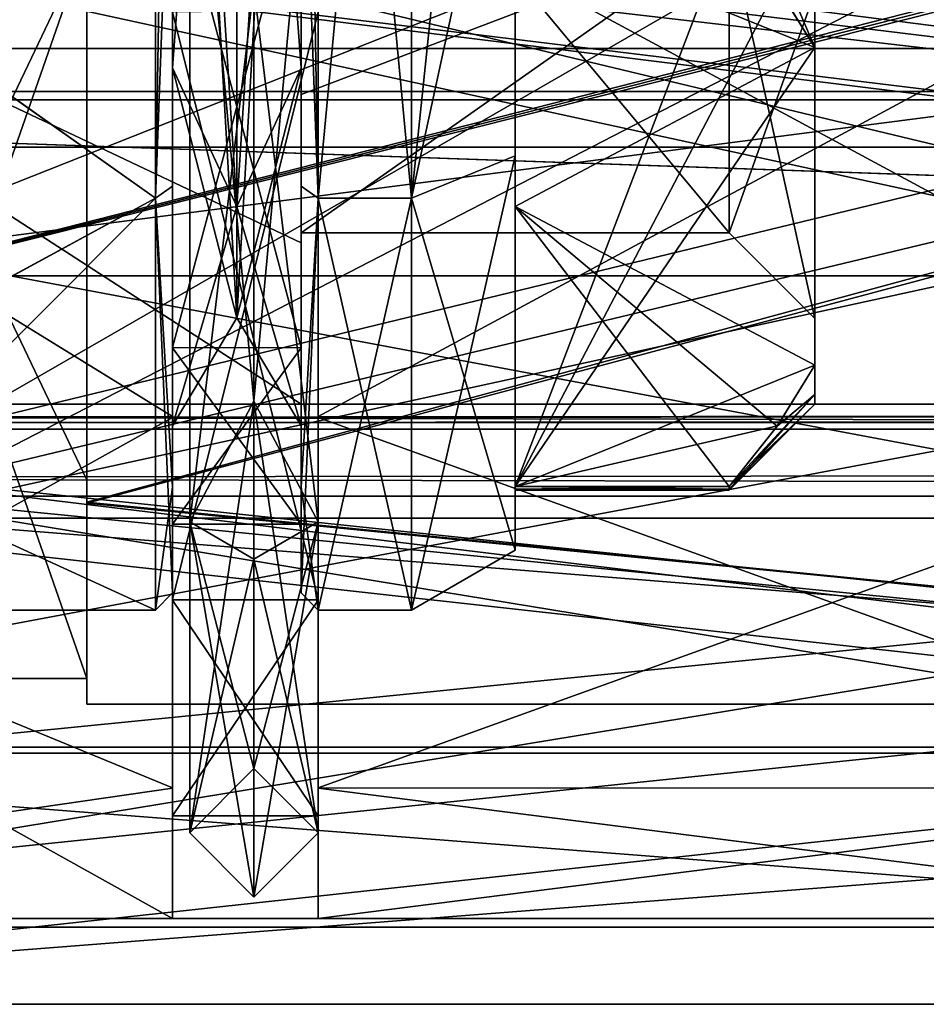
# Model space of a CAD drawing. Header units: millimetres. Extents: x -12 to 310, y -379 to 242.
# Tile 139 of 256: x 55 to 66, y -21 to -10. Entities that reach past the tile are written whole.
import ezdxf

# ---------------------------------------------------------------- set-up
doc = ezdxf.new("R2010")
doc.units = ezdxf.units.MM
doc.header["$LTSCALE"] = 65.185185
for name, color, linetype in [('1361', 7, 'CONTINUOUS'), ('1362', 7, 'CONTINUOUS'), ('1363', 7, 'CONTINUOUS'), ('1364', 7, 'CONTINUOUS'), ('1365', 7, 'CONTINUOUS'), ('2251', 7, 'CONTINUOUS'), ('2258', 7, 'CONTINUOUS'), ('2262', 7, 'CONTINUOUS'), ('2265', 7, 'CONTINUOUS'), ('2266', 7, 'CONTINUOUS'), ('2271', 7, 'CONTINUOUS'), ('2274', 7, 'CONTINUOUS'), ('2444', 7, 'CONTINUOUS'), ('2450', 7, 'CONTINUOUS'), ('2461', 7, 'CONTINUOUS'), ('2465', 7, 'CONTINUOUS'), ('3016', 7, 'CONTINUOUS'), ('3019', 7, 'CONTINUOUS'), ('3060', 7, 'CONTINUOUS'), ('3061', 7, 'CONTINUOUS'), ('4244', 7, 'CONTINUOUS'), ('4245', 7, 'CONTINUOUS'), ('4246', 7, 'CONTINUOUS'), ('4247', 7, 'CONTINUOUS'), ('4248', 7, 'CONTINUOUS'), ('4249', 7, 'CONTINUOUS'), ('4251', 7, 'CONTINUOUS'), ('4252', 7, 'CONTINUOUS'), ('4253', 7, 'CONTINUOUS'), ('4254', 7, 'CONTINUOUS'), ('4255', 7, 'CONTINUOUS'), ('4256', 7, 'CONTINUOUS'), ('4257', 7, 'CONTINUOUS'), ('4258', 7, 'CONTINUOUS'), ('4261', 7, 'CONTINUOUS'), ('4266', 7, 'CONTINUOUS'), ('4267', 7, 'CONTINUOUS'), ('4268', 7, 'CONTINUOUS'), ('4269', 7, 'CONTINUOUS'), ('4270', 7, 'CONTINUOUS'), ('4272', 7, 'CONTINUOUS'), ('4278', 7, 'CONTINUOUS'), ('4279', 7, 'CONTINUOUS'), ('4280', 7, 'CONTINUOUS'), ('4281', 7, 'CONTINUOUS'), ('4282', 7, 'CONTINUOUS'), ('4283', 7, 'CONTINUOUS'), ('4284', 7, 'CONTINUOUS'), ('4308', 7, 'CONTINUOUS'), ('4311', 7, 'CONTINUOUS'), ('4430', 7, 'CONTINUOUS'), ('4433', 7, 'CONTINUOUS'), ('4449', 7, 'CONTINUOUS'), ('4452', 7, 'CONTINUOUS'), ('4473', 7, 'CONTINUOUS'), ('4474', 7, 'CONTINUOUS'), ('5120', 7, 'CONTINUOUS'), ('5140', 7, 'CONTINUOUS'), ('873', 7, 'CONTINUOUS'), ('874', 7, 'CONTINUOUS'), ('877', 7, 'CONTINUOUS'), ('878', 7, 'CONTINUOUS'), ('879', 7, 'CONTINUOUS'), ('888', 7, 'CONTINUOUS'), ('896', 7, 'CONTINUOUS'), ('897', 7, 'CONTINUOUS'), ('898', 7, 'CONTINUOUS'), ('899', 7, 'CONTINUOUS')]:
    doc.layers.add(name, color=color, linetype=linetype)

msp = doc.modelspace()

# ---------------------------------------------------------------- linework, layer by layer
at = {"layer": '1361', "linetype": 'CONTINUOUS'}
for points in [[(53, -8.586, 149.904), (53, -14.883, 143.621), (56, -8.601, 149.895), (53, -8.586, 149.904)], [(53, -14.883, 143.621), (53, -17.2, 135), (56, -8.601, 149.895), (53, -14.883, 143.621)], [(56, -8.601, 149.895), (53, -17.2, 135), (56, -17.2, 135), (56, -8.601, 149.895)]]:
    msp.add_3dface(points, dxfattribs=at)
at = {"layer": '1362', "linetype": 'CONTINUOUS'}
for points in [[(56, -14.883, 126.379), (53, -8.601, 120.105), (56, -8.586, 120.096), (56, -14.883, 126.379)], [(53, -17.2, 135), (53, -8.601, 120.105), (56, -17.2, 135), (53, -17.2, 135)], [(56, -17.2, 135), (53, -8.601, 120.105), (56, -14.883, 126.379), (56, -17.2, 135)]]:
    msp.add_3dface(points, dxfattribs=at)
at = {"layer": '1363', "linetype": 'CONTINUOUS'}
for points in [[(56, -14.883, 126.379), (56, -8.586, 120.096), (56, -15.154, 126.248), (56, -14.883, 126.379)], [(56, -15.154, 126.248), (56, -8.586, 120.096), (56, -8.75, 119.845), (56, -15.154, 126.248)], [(56, -8.601, 149.895), (56, -17.2, 135), (56, -15.143, 143.772), (56, -8.601, 149.895)], [(56, -8.736, 150.164), (56, -8.601, 149.895), (56, -15.143, 143.772), (56, -8.736, 150.164)], [(56, -17.2, 135), (56, -14.883, 126.379), (56, -17.5, 135), (56, -17.2, 135)], [(56, -17.5, 135), (56, -14.883, 126.379), (56, -15.154, 126.248), (56, -17.5, 135)], [(56, -15.143, 143.772), (56, -17.2, 135), (56, -17.5, 135), (56, -15.143, 143.772)]]:
    msp.add_3dface(points, dxfattribs=at)
at = {"layer": '1364', "linetype": 'CONTINUOUS'}
for points in [[(56, -8.736, 150.164), (56, -15.143, 143.772), (79.8, -8.681, 150.195), (56, -8.736, 150.164)], [(79.8, -8.681, 150.195), (56, -15.143, 143.772), (79.8, -17.5, 135.119), (79.8, -8.681, 150.195)], [(56, -15.143, 143.772), (56, -17.5, 135), (79.8, -17.5, 135.119), (56, -15.143, 143.772)], [(79.8, -17.5, 135.119), (56, -17.5, 135), (79.8, -17.5, 135.06), (79.8, -17.5, 135.119)], [(79.8, -17.5, 135.06), (56, -17.5, 135), (79.8, -17.5, 135), (79.8, -17.5, 135.06)]]:
    msp.add_3dface(points, dxfattribs=at)
at = {"layer": '1365', "linetype": 'CONTINUOUS'}
for points in [[(56, -15.154, 126.248), (56, -8.75, 119.845), (79.8, -8.784, 119.865), (56, -15.154, 126.248)], [(79.8, -17.5, 135), (56, -15.154, 126.248), (79.8, -8.784, 119.865), (79.8, -17.5, 135)], [(56, -17.5, 135), (56, -15.154, 126.248), (79.8, -17.5, 135), (56, -17.5, 135)]]:
    msp.add_3dface(points, dxfattribs=at)
at = {"layer": '2251', "linetype": 'CONTINUOUS'}
for points in [[(47.1, -11, 156), (47.1, -18.071, 153.071), (84.8, -11, 156), (47.1, -11, 156)], [(84.8, -11, 156), (47.1, -18.071, 153.071), (84.8, -18.071, 153.071), (84.8, -11, 156)], [(47.1, -18.071, 153.071), (47.1, -21, 146), (84.8, -18.071, 153.071), (47.1, -18.071, 153.071)], [(47.1, -21, 146), (84.8, -21, 146), (84.8, -18.071, 153.071), (47.1, -21, 146)]]:
    msp.add_3dface(points, dxfattribs=at)
at = {"layer": '2258', "linetype": 'CONTINUOUS'}
for points in [[(47.1, 11, 156), (47.1, -11, 156), (84.8, -11, 156), (47.1, 11, 156)], [(47.1, 11, 156), (84.8, -11, 156), (84.8, 11, 156), (47.1, 11, 156)]]:
    msp.add_3dface(points, dxfattribs=at)
at = {"layer": '2262', "linetype": 'CONTINUOUS'}
for points in [[(47.1, -11, 114), (47.1, 11, 114), (84.8, 11, 114), (47.1, -11, 114)], [(47.1, -11, 114), (84.8, 11, 114), (84.8, -11, 114), (47.1, -11, 114)]]:
    msp.add_3dface(points, dxfattribs=at)
at = {"layer": '2265', "linetype": 'CONTINUOUS'}
for points in [[(47.1, -18.071, 116.929), (47.1, -11, 114), (84.8, -18.071, 116.929), (47.1, -18.071, 116.929)], [(47.1, -11, 114), (84.8, -11, 114), (84.8, -18.071, 116.929), (47.1, -11, 114)], [(47.1, -21, 124), (47.1, -18.071, 116.929), (84.8, -21, 124), (47.1, -21, 124)], [(47.1, -18.071, 116.929), (84.8, -18.071, 116.929), (84.8, -21, 124), (47.1, -18.071, 116.929)]]:
    msp.add_3dface(points, dxfattribs=at)
at = {"layer": '2266', "linetype": 'CONTINUOUS'}
for points in [[(47.1, -21, 146), (47.1, -21, 124), (84.8, -21, 124), (47.1, -21, 146)], [(84.8, -21, 146), (47.1, -21, 146), (84.8, -21, 124), (84.8, -21, 146)]]:
    msp.add_3dface(points, dxfattribs=at)
at = {"layer": '2271', "linetype": 'CONTINUOUS'}
for points in [[(84, -0.003, 114.9), (48.1, 0, 114.9), (48.1, -14.213, 120.787), (84, -0.003, 114.9)], [(84, -14.214, 120.788), (84, -0.003, 114.9), (48.1, -14.213, 120.787), (84, -14.214, 120.788)], [(48.1, -20.1, 135), (84, -14.214, 120.788), (48.1, -14.213, 120.787), (48.1, -20.1, 135)], [(84, -20.1, 135), (84, -14.214, 120.788), (48.1, -20.1, 135), (84, -20.1, 135)]]:
    msp.add_3dface(points, dxfattribs=at)
at = {"layer": '2274', "linetype": 'CONTINUOUS'}
for points in [[(84, 0.003, 155.1), (84, -14.201, 149.225), (48.1, 0, 155.1), (84, 0.003, 155.1)], [(84, -14.201, 149.225), (48.1, -14.213, 149.213), (48.1, 0, 155.1), (84, -14.201, 149.225)], [(84, -14.201, 149.225), (84, -18.56, 142.715), (48.1, -14.213, 149.213), (84, -14.201, 149.225)], [(84, -18.56, 142.715), (84, -20.1, 135), (48.1, -14.213, 149.213), (84, -18.56, 142.715)], [(84, -20.1, 135), (48.1, -20.1, 135), (48.1, -14.213, 149.213), (84, -20.1, 135)]]:
    msp.add_3dface(points, dxfattribs=at)
at = {"layer": '2444', "linetype": 'CONTINUOUS'}
for points in [[(53.5, -8, 53), (53.5, -15.071, 50.071), (83, -8, 53), (53.5, -8, 53)], [(83, -8, 53), (53.5, -15.071, 50.071), (83, -15.071, 50.071), (83, -8, 53)], [(53.5, -18, 43), (83, -18, 43), (83, -15.071, 50.071), (53.5, -18, 43)], [(53.5, -15.071, 50.071), (53.5, -18, 43), (83, -15.071, 50.071), (53.5, -15.071, 50.071)]]:
    msp.add_3dface(points, dxfattribs=at)
at = {"layer": '2450', "linetype": 'CONTINUOUS'}
for points in [[(83, -18, 43), (53.5, -18, 43), (83, -18, 27), (83, -18, 43)], [(53.5, -18, 43), (53.5, -18, 27), (83, -18, 27), (53.5, -18, 43)]]:
    msp.add_3dface(points, dxfattribs=at)
at = {"layer": '2461', "linetype": 'CONTINUOUS'}
for points in [[(53.5, -15.071, 19.929), (53.5, -8, 17), (83, -15.071, 19.929), (53.5, -15.071, 19.929)], [(53.5, -8, 17), (83, -8, 17), (83, -15.071, 19.929), (53.5, -8, 17)], [(53.5, -18, 27), (53.5, -15.071, 19.929), (83, -18, 27), (53.5, -18, 27)], [(83, -18, 27), (53.5, -15.071, 19.929), (83, -15.071, 19.929), (83, -18, 27)]]:
    msp.add_3dface(points, dxfattribs=at)
at = {"layer": '2465', "linetype": 'CONTINUOUS'}
for points in [[(54.366, 0, 18.5), (54.366, -14.289, 26.75), (79.2, 0, 18.5), (54.366, 0, 18.5)], [(79.2, 0, 18.5), (54.366, -14.289, 26.75), (79.2, -8.267, 20.72), (79.2, 0, 18.5)], [(54.366, -14.289, 43.25), (54.366, 0, 51.5), (79.2, -14.287, 43.253), (54.366, -14.289, 43.25)], [(54.366, 0, 51.5), (79.2, 0, 51.5), (79.2, -14.287, 43.253), (54.366, 0, 51.5)], [(79.2, -8.267, 20.72), (54.366, -14.289, 26.75), (79.2, -14.293, 26.756), (79.2, -8.267, 20.72)], [(79.2, -14.293, 26.756), (54.366, -14.289, 43.25), (79.2, -14.287, 43.253), (79.2, -14.293, 26.756)], [(54.366, -14.289, 26.75), (54.366, -14.289, 43.25), (79.2, -14.293, 26.756), (54.366, -14.289, 26.75)]]:
    msp.add_3dface(points, dxfattribs=at)
at = {"layer": '3016', "linetype": 'CONTINUOUS'}
for points in [[(31.3, -5.175, -156.037), (31.3, -10.35, -165), (71.9, -7.319, -157.681), (31.3, -5.175, -156.037)], [(71.9, -7.319, -157.681), (31.3, -10.35, -165), (71.9, -10.35, -165), (71.9, -7.319, -157.681)]]:
    msp.add_3dface(points, dxfattribs=at)
at = {"layer": '3019', "linetype": 'CONTINUOUS'}
for points in [[(31.3, -10.35, -165), (31.3, -5.175, -173.963), (71.9, -10.35, -165), (31.3, -10.35, -165)], [(71.9, -10.35, -165), (31.3, -5.175, -173.963), (71.9, -7.319, -172.319), (71.9, -10.35, -165)]]:
    msp.add_3dface(points, dxfattribs=at)
at = {"layer": '3060', "linetype": 'CONTINUOUS'}
for points in [[(30.8, -4.925, -156.47), (30.8, -9.85, -165), (72.4, -4.925, -156.47), (30.8, -4.925, -156.47)], [(72.4, -4.925, -156.47), (30.8, -9.85, -165), (72.4, -9.85, -165), (72.4, -4.925, -156.47)]]:
    msp.add_3dface(points, dxfattribs=at)
at = {"layer": '3061', "linetype": 'CONTINUOUS'}
for points in [[(72.4, -9.85, -165), (30.8, -9.85, -165), (30.8, -4.925, -173.53), (72.4, -9.85, -165)], [(72.4, -9.85, -165), (30.8, -4.925, -173.53), (72.4, -4.925, -173.53), (72.4, -9.85, -165)]]:
    msp.add_3dface(points, dxfattribs=at)
at = {"layer": '4244', "linetype": 'CONTINUOUS'}
for points in [[(56.8, 0, 51.4), (52, -8.193, 49.207), (56.8, -11.597, 46.597), (56.8, 0, 51.4)], [(52, -8.193, 49.207), (52, -14.195, 43.214), (56.8, -11.597, 46.597), (52, -8.193, 49.207)], [(52, -14.195, 43.214), (52, -16.4, 35), (56.8, -11.597, 46.597), (52, -14.195, 43.214)], [(56.8, -11.597, 46.597), (52, -16.4, 35), (56.8, -16.4, 35), (56.8, -11.597, 46.597)]]:
    msp.add_3dface(points, dxfattribs=at)
at = {"layer": '4245', "linetype": 'CONTINUOUS'}
for points in [[(56.8, 0, 51.4), (56.8, -11.597, 46.597), (57, 0, 51.2), (56.8, 0, 51.4)], [(57, 0, 51.2), (56.8, -11.597, 46.597), (57, -6.204, 49.965), (57, 0, 51.2)], [(57, -6.204, 49.965), (56.8, -11.597, 46.597), (57, -11.455, 46.455), (57, -6.204, 49.965)], [(57, -11.455, 46.455), (56.8, -11.597, 46.597), (57, -14.965, 41.204), (57, -11.455, 46.455)], [(56.8, -11.597, 46.597), (56.8, -16.4, 35), (57, -14.965, 41.204), (56.8, -11.597, 46.597)], [(57, -14.965, 41.204), (56.8, -16.4, 35), (57, -16.2, 35), (57, -14.965, 41.204)]]:
    msp.add_3dface(points, dxfattribs=at)
at = {"layer": '4246', "linetype": 'CONTINUOUS'}
for points in [[(56.8, -11.597, 23.403), (56.8, 0, 18.6), (57, -6.204, 20.035), (56.8, -11.597, 23.403)], [(57, -11.455, 23.545), (56.8, -11.597, 23.403), (57, -6.204, 20.035), (57, -11.455, 23.545)], [(57, -14.965, 28.796), (56.8, -11.597, 23.403), (57, -11.455, 23.545), (57, -14.965, 28.796)], [(57, -16.2, 35), (56.8, -16.4, 35), (56.8, -11.597, 23.403), (57, -16.2, 35)], [(57, -16.2, 35), (56.8, -11.597, 23.403), (57, -14.965, 28.796), (57, -16.2, 35)]]:
    msp.add_3dface(points, dxfattribs=at)
at = {"layer": '4247', "linetype": 'CONTINUOUS'}
for points in [[(52, -8.2, 20.798), (56.8, 0, 18.6), (56.8, -11.597, 23.403), (52, -8.2, 20.798)], [(52, -14.203, 26.801), (52, -8.2, 20.798), (56.8, -11.597, 23.403), (52, -14.203, 26.801)], [(56.8, -16.4, 35), (52, -14.203, 26.801), (56.8, -11.597, 23.403), (56.8, -16.4, 35)], [(52, -16.4, 35), (52, -14.203, 26.801), (56.8, -16.4, 35), (52, -16.4, 35)]]:
    msp.add_3dface(points, dxfattribs=at)
at = {"layer": '4248', "linetype": 'CONTINUOUS'}
for points in [[(57, -6.204, 49.965), (57, -11.455, 46.455), (57, -7.7, 48.337), (57, -6.204, 49.965)], [(57, -11.455, 23.545), (57, -6.204, 20.035), (57, -7.715, 21.672), (57, -11.455, 23.545)], [(57, -7.7, 48.337), (57, -11.455, 46.455), (57, -13.336, 42.702), (57, -7.7, 48.337)], [(57, -13.34, 27.306), (57, -11.455, 23.545), (57, -7.715, 21.672), (57, -13.34, 27.306)], [(57, -11.455, 46.455), (57, -14.965, 41.204), (57, -13.336, 42.702), (57, -11.455, 46.455)], [(57, -14.965, 28.796), (57, -11.455, 23.545), (57, -13.34, 27.306), (57, -14.965, 28.796)], [(57, -13.336, 42.702), (57, -14.965, 41.204), (57, -15.4, 35.002), (57, -13.336, 42.702)], [(57, -15.4, 35.002), (57, -14.965, 28.796), (57, -13.34, 27.306), (57, -15.4, 35.002)], [(57, -14.965, 41.204), (57, -16.2, 35), (57, -15.4, 35.002), (57, -14.965, 41.204)], [(57, -16.2, 35), (57, -14.965, 28.796), (57, -15.4, 35.002), (57, -16.2, 35)]]:
    msp.add_3dface(points, dxfattribs=at)
at = {"layer": '4249', "linetype": 'CONTINUOUS'}
for points in [[(57, -7.7, 48.337), (57, -13.336, 42.702), (58.5, -7.715, 48.328), (57, -7.7, 48.337)], [(58.5, -13.336, 27.298), (57, -7.715, 21.672), (58.5, -7.7, 21.663), (58.5, -13.336, 27.298)], [(58.5, -7.715, 48.328), (57, -13.336, 42.702), (58.5, -13.34, 42.694), (58.5, -7.715, 48.328)], [(57, -13.34, 27.306), (57, -7.715, 21.672), (58.5, -13.336, 27.298), (57, -13.34, 27.306)], [(57, -13.336, 42.702), (57, -15.4, 35.002), (58.5, -13.34, 42.694), (57, -13.336, 42.702)], [(58.5, -15.4, 34.998), (57, -13.34, 27.306), (58.5, -13.336, 27.298), (58.5, -15.4, 34.998)], [(57, -15.4, 35.002), (57, -13.34, 27.306), (58.5, -15.4, 34.998), (57, -15.4, 35.002)], [(58.5, -13.34, 42.694), (57, -15.4, 35.002), (58.5, -15.4, 34.998), (58.5, -13.34, 42.694)]]:
    msp.add_3dface(points, dxfattribs=at)
at = {"layer": '4251', "linetype": 'CONTINUOUS'}
for points in [[(58.5, -6.204, 49.965), (58.5, -7.715, 48.328), (58.5, -11.455, 46.455), (58.5, -6.204, 49.965)], [(58.5, -11.455, 23.545), (58.5, -7.7, 21.663), (58.5, -6.204, 20.035), (58.5, -11.455, 23.545)], [(58.5, -13.336, 27.298), (58.5, -7.7, 21.663), (58.5, -11.455, 23.545), (58.5, -13.336, 27.298)], [(58.5, -7.715, 48.328), (58.5, -13.34, 42.694), (58.5, -11.455, 46.455), (58.5, -7.715, 48.328)], [(58.5, -11.455, 46.455), (58.5, -13.34, 42.694), (58.5, -14.965, 41.204), (58.5, -11.455, 46.455)], [(58.5, -14.965, 28.796), (58.5, -13.336, 27.298), (58.5, -11.455, 23.545), (58.5, -14.965, 28.796)], [(58.5, -15.4, 34.998), (58.5, -13.336, 27.298), (58.5, -14.965, 28.796), (58.5, -15.4, 34.998)], [(58.5, -13.34, 42.694), (58.5, -15.4, 34.998), (58.5, -14.965, 41.204), (58.5, -13.34, 42.694)], [(58.5, -16.2, 35), (58.5, -15.4, 34.998), (58.5, -14.965, 28.796), (58.5, -16.2, 35)], [(58.5, -15.4, 34.998), (58.5, -16.2, 35), (58.5, -14.965, 41.204), (58.5, -15.4, 34.998)]]:
    msp.add_3dface(points, dxfattribs=at)
at = {"layer": '4252', "linetype": 'CONTINUOUS'}
for points in [[(58.5, -6.204, 20.035), (58.5, 0, 18.8), (58.7, -11.597, 23.403), (58.5, -6.204, 20.035)], [(58.7, -11.597, 23.403), (58.5, 0, 18.8), (58.7, 0, 18.6), (58.7, -11.597, 23.403)], [(58.5, -11.455, 23.545), (58.5, -6.204, 20.035), (58.7, -11.597, 23.403), (58.5, -11.455, 23.545)], [(58.5, -14.965, 28.796), (58.5, -11.455, 23.545), (58.7, -11.597, 23.403), (58.5, -14.965, 28.796)], [(58.7, -16.4, 35), (58.5, -14.965, 28.796), (58.7, -11.597, 23.403), (58.7, -16.4, 35)], [(58.5, -16.2, 35), (58.5, -14.965, 28.796), (58.7, -16.4, 35), (58.5, -16.2, 35)]]:
    msp.add_3dface(points, dxfattribs=at)
at = {"layer": '4253', "linetype": 'CONTINUOUS'}
for points in [[(58.7, -11.597, 23.403), (58.7, 0, 18.6), (59.788, -11.597, 23.403), (58.7, -11.597, 23.403)], [(59.788, -11.597, 23.403), (58.7, 0, 18.6), (59.788, 0, 18.6), (59.788, -11.597, 23.403)], [(58.7, -16.4, 35), (58.7, -11.597, 23.403), (59.788, -16.4, 35), (58.7, -16.4, 35)], [(59.788, -16.4, 35), (58.7, -11.597, 23.403), (59.788, -11.597, 23.403), (59.788, -16.4, 35)]]:
    msp.add_3dface(points, dxfattribs=at)
at = {"layer": '4254', "linetype": 'CONTINUOUS'}
for points in [[(59.788, 0, 51.4), (58.7, 0, 51.4), (58.7, -11.597, 46.597), (59.788, 0, 51.4)], [(59.788, -11.597, 46.597), (59.788, 0, 51.4), (58.7, -11.597, 46.597), (59.788, -11.597, 46.597)], [(58.7, -16.4, 35), (59.788, -16.4, 35), (59.788, -11.597, 46.597), (58.7, -16.4, 35)], [(58.7, -16.4, 35), (59.788, -11.597, 46.597), (58.7, -11.597, 46.597), (58.7, -16.4, 35)]]:
    msp.add_3dface(points, dxfattribs=at)
at = {"layer": '4255', "linetype": 'CONTINUOUS'}
for points in [[(58.7, 0, 51.4), (58.5, -6.204, 49.965), (58.7, -11.597, 46.597), (58.7, 0, 51.4)], [(58.5, -6.204, 49.965), (58.5, -11.455, 46.455), (58.7, -11.597, 46.597), (58.5, -6.204, 49.965)], [(58.5, -11.455, 46.455), (58.5, -14.965, 41.204), (58.7, -11.597, 46.597), (58.5, -11.455, 46.455)], [(58.5, -14.965, 41.204), (58.5, -16.2, 35), (58.7, -11.597, 46.597), (58.5, -14.965, 41.204)], [(58.5, -16.2, 35), (58.7, -16.4, 35), (58.7, -11.597, 46.597), (58.5, -16.2, 35)]]:
    msp.add_3dface(points, dxfattribs=at)
at = {"layer": '4256', "linetype": 'CONTINUOUS'}
for points in [[(59.788, 0, 51.4), (59.788, -11.597, 46.597), (61, 0, 50.7), (59.788, 0, 51.4)], [(61, 0, 50.7), (59.788, -11.597, 46.597), (61, -6.012, 49.503), (61, 0, 50.7)], [(61, -6.012, 49.503), (59.788, -11.597, 46.597), (61, -11.101, 46.102), (61, -6.012, 49.503)], [(59.788, -11.597, 46.597), (59.788, -16.4, 35), (61, -11.101, 46.102), (59.788, -11.597, 46.597)], [(61, -11.101, 46.102), (59.788, -16.4, 35), (61, -15.7, 35), (61, -11.101, 46.102)]]:
    msp.add_3dface(points, dxfattribs=at)
at = {"layer": '4257', "linetype": 'CONTINUOUS'}
for points in [[(61, -6.012, 49.503), (61, -11.101, 46.102), (61, -6.538, 48.5), (61, -6.012, 49.503)], [(61, -11.102, 23.899), (61, -6.012, 20.497), (61, -8.422, 22.588), (61, -11.102, 23.899)], [(61, -6.538, 48.5), (61, -11.101, 46.102), (61, -7.5, 47.99), (61, -6.538, 48.5)], [(61, -7.5, 47.99), (61, -11.101, 46.102), (61, -8.422, 47.412), (61, -7.5, 47.99)], [(61, -8.422, 47.412), (61, -11.101, 46.102), (61, -14.961, 36.088), (61, -8.422, 47.412)], [(61, -11.691, 28.25), (61, -11.102, 23.899), (61, -8.422, 22.588), (61, -11.691, 28.25)], [(61, -11.101, 46.102), (61, -15.7, 35), (61, -14.961, 36.088), (61, -11.101, 46.102)], [(61, -15.7, 35), (61, -11.102, 23.899), (61, -14.961, 33.912), (61, -15.7, 35)], [(61, -14.961, 33.912), (61, -11.102, 23.899), (61, -11.691, 28.25), (61, -14.961, 33.912)], [(61, -14.961, 36.088), (61, -15.7, 35), (61, -14.99, 35.544), (61, -14.961, 36.088)], [(61, -14.99, 34.456), (61, -15.7, 35), (61, -14.961, 33.912), (61, -14.99, 34.456)], [(61, -14.99, 35.544), (61, -15.7, 35), (61, -15, 35), (61, -14.99, 35.544)], [(61, -15, 35), (61, -15.7, 35), (61, -14.99, 34.456), (61, -15, 35)]]:
    msp.add_3dface(points, dxfattribs=at)
at = {"layer": '4258', "linetype": 'CONTINUOUS'}
for points in [[(59.788, -11.597, 23.403), (59.788, 0, 18.6), (61, -6.012, 20.497), (59.788, -11.597, 23.403)], [(59.788, -11.597, 23.403), (61, -6.012, 20.497), (61, -11.102, 23.899), (59.788, -11.597, 23.403)], [(61, -15.7, 35), (59.788, -11.597, 23.403), (61, -11.102, 23.899), (61, -15.7, 35)], [(59.788, -16.4, 35), (59.788, -11.597, 23.403), (61, -15.7, 35), (59.788, -16.4, 35)]]:
    msp.add_3dface(points, dxfattribs=at)
at = {"layer": '4261', "linetype": 'CONTINUOUS'}
for points in [[(64.5, -9.837, 25.039), (64.5, -7, 22.876), (64.5, -9.192, 25.808), (64.5, -9.837, 25.039)], [(64.5, -7, 47.124), (64.5, -9.837, 44.961), (64.5, -9.192, 44.192), (64.5, -7, 47.124)], [(64.5, -13, 35), (64.5, -9.837, 25.039), (64.5, -9.192, 25.808), (64.5, -13, 35)], [(64.5, -9.837, 44.961), (64.5, -13, 35), (64.5, -9.192, 44.192), (64.5, -9.837, 44.961)], [(64.5, -13.545, 31.461), (64.5, -9.837, 25.039), (64.5, -13, 35), (64.5, -13.545, 31.461)], [(64.5, -9.837, 44.961), (64.5, -13.545, 38.539), (64.5, -13, 35), (64.5, -9.837, 44.961)], [(64.5, -13.545, 38.539), (64.5, -13.545, 31.461), (64.5, -13, 35), (64.5, -13.545, 38.539)], [(64.5, -13.886, 33.216), (64.5, -13.545, 31.461), (64.5, -13.886, 36.784), (64.5, -13.886, 33.216)], [(64.5, -13.886, 36.784), (64.5, -13.545, 31.461), (64.5, -13.545, 38.539), (64.5, -13.886, 36.784)], [(64.5, -14, 35), (64.5, -13.886, 33.216), (64.5, -13.886, 36.784), (64.5, -14, 35)]]:
    msp.add_3dface(points, dxfattribs=at)
at = {"layer": '4266', "linetype": 'CONTINUOUS'}
for points in [[(64.5, -7, 22.876), (64.5, -9.837, 25.039), (63.5, -7.5, 22.01), (64.5, -7, 22.876)], [(63.5, -7.5, 22.01), (64.5, -9.837, 25.039), (64.061, -9.13, 23.814), (63.5, -7.5, 22.01)]]:
    msp.add_3dface(points, dxfattribs=at)
at = {"layer": '4267', "linetype": 'CONTINUOUS'}
for points in [[(61, -11.691, 28.25), (61, -8.422, 22.588), (64.5, -9.837, 25.039), (61, -11.691, 28.25)], [(64.5, -9.837, 25.039), (61, -8.422, 22.588), (64.061, -9.13, 23.814), (64.5, -9.837, 25.039)], [(61, -11.691, 28.25), (64.5, -9.837, 25.039), (64.5, -13.545, 31.461), (61, -11.691, 28.25)], [(61, -14.961, 33.912), (61, -11.691, 28.25), (63.5, -14.961, 33.912), (61, -14.961, 33.912)], [(61, -11.691, 28.25), (64.5, -13.545, 31.461), (64.06, -14.254, 32.689), (61, -11.691, 28.25)], [(63.5, -14.961, 33.912), (61, -11.691, 28.25), (64.06, -14.254, 32.689), (63.5, -14.961, 33.912)]]:
    msp.add_3dface(points, dxfattribs=at)
at = {"layer": '4268', "linetype": 'CONTINUOUS'}
for points in [[(61, -14.961, 36.088), (61, -14.99, 35.544), (63.5, -14.961, 36.088), (61, -14.961, 36.088)], [(63.5, -14.961, 36.088), (61, -14.99, 35.544), (63.5, -14.99, 35.544), (63.5, -14.961, 36.088)], [(61, -14.99, 34.456), (61, -14.961, 33.912), (63.5, -14.99, 34.456), (61, -14.99, 34.456)], [(61, -14.961, 33.912), (63.5, -14.961, 33.912), (63.5, -14.99, 34.456), (61, -14.961, 33.912)], [(61, -14.99, 35.544), (61, -15, 35), (63.5, -14.99, 35.544), (61, -14.99, 35.544)], [(61, -15, 35), (61, -14.99, 34.456), (63.5, -15, 35), (61, -15, 35)], [(61, -15, 35), (63.5, -15, 35), (63.5, -14.99, 35.544), (61, -15, 35)], [(63.5, -15, 35), (61, -14.99, 34.456), (63.5, -14.99, 34.456), (63.5, -15, 35)]]:
    msp.add_3dface(points, dxfattribs=at)
at = {"layer": '4269', "linetype": 'CONTINUOUS'}
for points in [[(64.5, -13.545, 31.461), (64.5, -13.886, 33.216), (64.06, -14.254, 32.689), (64.5, -13.545, 31.461)], [(64.5, -13.886, 36.784), (64.5, -13.545, 38.539), (64.061, -14.253, 37.314), (64.5, -13.886, 36.784)], [(64.5, -13.886, 33.216), (64.5, -14, 35), (63.5, -14.961, 33.912), (64.5, -13.886, 33.216)], [(64.5, -13.886, 33.216), (63.5, -14.961, 33.912), (64.06, -14.254, 32.689), (64.5, -13.886, 33.216)], [(64.5, -14, 35), (64.5, -13.886, 36.784), (63.5, -15, 35), (64.5, -14, 35)], [(63.5, -15, 35), (64.5, -13.886, 36.784), (63.5, -14.99, 35.544), (63.5, -15, 35)], [(64.5, -13.886, 36.784), (63.5, -14.961, 36.088), (63.5, -14.99, 35.544), (64.5, -13.886, 36.784)], [(63.5, -14.961, 36.088), (64.5, -13.886, 36.784), (64.061, -14.253, 37.314), (63.5, -14.961, 36.088)], [(63.5, -14.961, 33.912), (64.5, -14, 35), (63.5, -14.99, 34.456), (63.5, -14.961, 33.912)], [(64.5, -14, 35), (63.5, -15, 35), (63.5, -14.99, 34.456), (64.5, -14, 35)]]:
    msp.add_3dface(points, dxfattribs=at)
at = {"layer": '4270', "linetype": 'CONTINUOUS'}
for points in [[(61, -8.422, 47.412), (61, -14.961, 36.088), (63.5, -8.422, 47.412), (61, -8.422, 47.412)], [(63.5, -8.422, 47.412), (61, -14.961, 36.088), (64.06, -9.128, 46.189), (63.5, -8.422, 47.412)], [(61, -14.961, 36.088), (64.5, -9.837, 44.961), (64.06, -9.128, 46.189), (61, -14.961, 36.088)], [(61, -14.961, 36.088), (64.5, -13.545, 38.539), (64.5, -9.837, 44.961), (61, -14.961, 36.088)], [(64.5, -13.545, 38.539), (61, -14.961, 36.088), (64.061, -14.253, 37.314), (64.5, -13.545, 38.539)], [(61, -14.961, 36.088), (63.5, -14.961, 36.088), (64.061, -14.253, 37.314), (61, -14.961, 36.088)]]:
    msp.add_3dface(points, dxfattribs=at)
at = {"layer": '4272', "linetype": 'CONTINUOUS'}
msp.add_3dface([(64.5, -9.837, 44.961), (64.5, -7, 47.124), (64.06, -9.128, 46.189), (64.5, -9.837, 44.961)], dxfattribs=at)
at = {"layer": '4278', "linetype": 'CONTINUOUS'}
for points in [[(63.5, -12, 35), (64.5, -9.192, 25.808), (63.5, -8.485, 26.515), (63.5, -12, 35)], [(64.5, -13, 35), (64.5, -9.192, 25.808), (63.5, -12, 35), (64.5, -13, 35)]]:
    msp.add_3dface(points, dxfattribs=at)
at = {"layer": '4279', "linetype": 'CONTINUOUS'}
for points in [[(64.5, -9.192, 44.192), (64.5, -13, 35), (63.5, -8.485, 43.485), (64.5, -9.192, 44.192)], [(64.5, -13, 35), (63.5, -12, 35), (63.5, -8.485, 43.485), (64.5, -13, 35)]]:
    msp.add_3dface(points, dxfattribs=at)
at = {"layer": '4280', "linetype": 'CONTINUOUS'}
for points in [[(63.5, -8.485, 43.485), (63.5, -12, 35), (58.5, -6, 45.392), (63.5, -8.485, 43.485)], [(58.5, -6, 45.392), (63.5, -12, 35), (58.5, -12, 35), (58.5, -6, 45.392)]]:
    msp.add_3dface(points, dxfattribs=at)
at = {"layer": '4281', "linetype": 'CONTINUOUS'}
for points in [[(58.5, -10.384, 28.985), (63.5, -8.485, 26.515), (58.5, -5.99, 24.602), (58.5, -10.384, 28.985)], [(63.5, -12, 35), (63.5, -8.485, 26.515), (58.5, -12, 35), (63.5, -12, 35)], [(58.5, -12, 35), (63.5, -8.485, 26.515), (58.5, -10.384, 28.985), (58.5, -12, 35)]]:
    msp.add_3dface(points, dxfattribs=at)
at = {"layer": '4282', "linetype": 'CONTINUOUS'}
for points in [[(58.5, -10.384, 28.985), (58.5, -5.99, 24.602), (58.5, -7.002, 22.877), (58.5, -10.384, 28.985)], [(58.5, -6, 45.392), (58.5, -12, 35), (58.5, -6.993, 47.128), (58.5, -6, 45.392)], [(58.5, -6.993, 47.128), (58.5, -12, 35), (58.5, -12.116, 42.014), (58.5, -6.993, 47.128)], [(58.5, -14, 35), (58.5, -10.384, 28.985), (58.5, -7.002, 22.877), (58.5, -14, 35)], [(58.5, -12, 35), (58.5, -10.384, 28.985), (58.5, -14, 35), (58.5, -12, 35)], [(58.5, -12.116, 42.014), (58.5, -12, 35), (58.5, -14, 35), (58.5, -12.116, 42.014)]]:
    msp.add_3dface(points, dxfattribs=at)
at = {"layer": '4283', "linetype": 'CONTINUOUS'}
for points in [[(58.5, -6.993, 47.128), (58.5, -12.116, 42.014), (47.7, -7.002, 47.123), (58.5, -6.993, 47.128)], [(58.5, -12.116, 42.014), (58.5, -14, 35), (47.7, -7.002, 47.123), (58.5, -12.116, 42.014)], [(47.7, -7.002, 47.123), (58.5, -14, 35), (47.7, -14, 35), (47.7, -7.002, 47.123)]]:
    msp.add_3dface(points, dxfattribs=at)
at = {"layer": '4284', "linetype": 'CONTINUOUS'}
for points in [[(47.7, -12.116, 27.986), (58.5, -7.002, 22.877), (47.7, -6.993, 22.872), (47.7, -12.116, 27.986)], [(58.5, -14, 35), (58.5, -7.002, 22.877), (47.7, -14, 35), (58.5, -14, 35)], [(47.7, -14, 35), (58.5, -7.002, 22.877), (47.7, -12.116, 27.986), (47.7, -14, 35)]]:
    msp.add_3dface(points, dxfattribs=at)
at = {"layer": '4308', "linetype": 'CONTINUOUS'}
for points in [[(29.1, -5.225, -155.95), (29.1, -10.45, -165), (71.9, -7.389, -157.611), (29.1, -5.225, -155.95)], [(71.9, -7.389, -157.611), (29.1, -10.45, -165), (71.9, -10.45, -165), (71.9, -7.389, -157.611)]]:
    msp.add_3dface(points, dxfattribs=at)
at = {"layer": '4311', "linetype": 'CONTINUOUS'}
for points in [[(29.1, -10.45, -165), (29.1, -5.225, -174.05), (71.9, -10.45, -165), (29.1, -10.45, -165)], [(71.9, -10.45, -165), (29.1, -5.225, -174.05), (71.9, -7.389, -172.389), (71.9, -10.45, -165)]]:
    msp.add_3dface(points, dxfattribs=at)
at = {"layer": '4430', "linetype": 'CONTINUOUS'}
for points in [[(99.5, -7.063, -177.088), (99.5, -14, -165), (50.5, -7.043, -177.1), (99.5, -7.063, -177.088)], [(50.5, -7.043, -177.1), (99.5, -14, -165), (50.5, -14, -165), (50.5, -7.043, -177.1)]]:
    msp.add_3dface(points, dxfattribs=at)
at = {"layer": '4433', "linetype": 'CONTINUOUS'}
for points in [[(99.5, -13.998, -164.782), (99.5, -6.874, -152.803), (50.5, -6.914, -152.827), (99.5, -13.998, -164.782)], [(99.5, -13.998, -164.782), (50.5, -6.914, -152.827), (50.5, -13.999, -164.852), (99.5, -13.998, -164.782)], [(99.5, -14, -164.891), (99.5, -13.998, -164.782), (50.5, -13.999, -164.852), (99.5, -14, -164.891)], [(99.5, -14, -164.891), (50.5, -13.999, -164.852), (50.5, -14, -164.926), (99.5, -14, -164.891)], [(99.5, -14, -165), (99.5, -14, -164.891), (50.5, -14, -165), (99.5, -14, -165)], [(50.5, -14, -165), (99.5, -14, -164.891), (50.5, -14, -164.926), (50.5, -14, -165)]]:
    msp.add_3dface(points, dxfattribs=at)
at = {"layer": '4449', "linetype": 'CONTINUOUS'}
for points in [[(51.5, -6.258, -175.821), (51.5, -12.5, -165), (99.5, -6.293, -175.801), (51.5, -6.258, -175.821)], [(99.5, -6.293, -175.801), (51.5, -12.5, -165), (99.5, -12.5, -165), (99.5, -6.293, -175.801)]]:
    msp.add_3dface(points, dxfattribs=at)
at = {"layer": '4452', "linetype": 'CONTINUOUS'}
for points in [[(51.5, -6.234, -154.166), (99.5, -6.164, -154.126), (99.5, -12.499, -164.852), (51.5, -6.234, -154.166)], [(51.5, -10.829, -158.756), (51.5, -6.234, -154.166), (99.5, -12.499, -164.852), (51.5, -10.829, -158.756)], [(51.5, -12.5, -165), (51.5, -10.829, -158.756), (99.5, -12.5, -165), (51.5, -12.5, -165)], [(99.5, -12.5, -165), (51.5, -10.829, -158.756), (99.5, -12.5, -164.926), (99.5, -12.5, -165)], [(51.5, -10.829, -158.756), (99.5, -12.499, -164.852), (99.5, -12.5, -164.926), (51.5, -10.829, -158.756)]]:
    msp.add_3dface(points, dxfattribs=at)
at = {"layer": '4473', "linetype": 'CONTINUOUS'}
for points in [[(57.75, 0, 20), (58.5, 0, 20.75), (58.5, -10.076, 24.924), (57.75, 0, 20)], [(57.75, -12.99, 27.5), (57.75, 0, 20), (58.5, -10.076, 24.924), (57.75, -12.99, 27.5)], [(58.5, 0, 20.75), (57.75, 0, 21.5), (57.75, -11.691, 28.25), (58.5, 0, 20.75)], [(58.5, -10.076, 24.924), (58.5, 0, 20.75), (57.75, -11.691, 28.25), (58.5, -10.076, 24.924)], [(58.5, 0, 49.25), (57.75, 0, 50), (57.75, -12.99, 42.5), (58.5, 0, 49.25)], [(57.75, 0, 48.5), (58.5, 0, 49.25), (58.5, -10.076, 45.076), (57.75, 0, 48.5)], [(58.5, 0, 49.25), (57.75, -12.99, 42.5), (58.5, -10.076, 45.076), (58.5, 0, 49.25)], [(57.75, 0, 48.5), (58.5, -10.076, 45.076), (57.75, -11.691, 41.75), (57.75, 0, 48.5)], [(58.5, -14.25, 35), (57.75, -12.99, 27.5), (58.5, -10.076, 24.924), (58.5, -14.25, 35)], [(58.5, -10.076, 45.076), (57.75, -12.99, 42.5), (58.5, -14.25, 35), (58.5, -10.076, 45.076)], [(58.5, -10.076, 45.076), (58.5, -14.25, 35), (57.75, -11.691, 41.75), (58.5, -10.076, 45.076)], [(58.5, -14.25, 35), (58.5, -10.076, 24.924), (57.75, -11.691, 28.25), (58.5, -14.25, 35)], [(57.75, -11.691, 41.75), (58.5, -14.25, 35), (57.75, -11.691, 28.25), (57.75, -11.691, 41.75)], [(57.75, -12.99, 42.5), (57.75, -12.99, 27.5), (58.5, -14.25, 35), (57.75, -12.99, 42.5)]]:
    msp.add_3dface(points, dxfattribs=at)
at = {"layer": '4474', "linetype": 'CONTINUOUS'}
for points in [[(57.75, 0, 20), (57.75, -12.99, 27.5), (57, 0, 20.75), (57.75, 0, 20)], [(57.75, -12.99, 42.5), (57.75, 0, 50), (57, -10.076, 45.076), (57.75, -12.99, 42.5)], [(57.75, 0, 50), (57, 0, 49.25), (57, -10.076, 45.076), (57.75, 0, 50)], [(57.75, -11.691, 28.25), (57.75, 0, 21.5), (57, -10.076, 24.924), (57.75, -11.691, 28.25)], [(57, -10.076, 24.924), (57.75, 0, 21.5), (57, 0, 20.75), (57, -10.076, 24.924)], [(57.75, 0, 48.5), (57.75, -11.691, 41.75), (57, 0, 49.25), (57.75, 0, 48.5)], [(57.75, -12.99, 27.5), (57, -10.076, 24.924), (57, 0, 20.75), (57.75, -12.99, 27.5)], [(57, 0, 49.25), (57.75, -11.691, 41.75), (57, -10.076, 45.076), (57, 0, 49.25)], [(57.75, -12.99, 27.5), (57, -14.25, 35), (57, -10.076, 24.924), (57.75, -12.99, 27.5)], [(57.75, -12.99, 42.5), (57, -10.076, 45.076), (57, -14.25, 35), (57.75, -12.99, 42.5)], [(57, -10.076, 45.076), (57.75, -11.691, 41.75), (57, -14.25, 35), (57, -10.076, 45.076)], [(57, -14.25, 35), (57.75, -11.691, 28.25), (57, -10.076, 24.924), (57, -14.25, 35)], [(57.75, -11.691, 41.75), (57.75, -11.691, 28.25), (57, -14.25, 35), (57.75, -11.691, 41.75)], [(57.75, -12.99, 27.5), (57.75, -12.99, 42.5), (57, -14.25, 35), (57.75, -12.99, 27.5)]]:
    msp.add_3dface(points, dxfattribs=at)
at = {"layer": '5120', "linetype": 'CONTINUOUS'}
for points in [[(102.6, 0, 156), (47.1, -8.044, 154.398), (102.6, -14.811, 149.888), (102.6, 0, 156)], [(47.1, -8.063, 115.61), (102.6, -0.218, 114.001), (102.6, -14.965, 120.267), (47.1, -8.063, 115.61)], [(47.1, -8.044, 154.398), (47.1, -14.85, 149.849), (102.6, -14.811, 149.888), (47.1, -8.044, 154.398)], [(47.1, -14.866, 120.168), (47.1, -8.063, 115.61), (102.6, -14.965, 120.267), (47.1, -14.866, 120.168)], [(47.1, -14.85, 149.849), (102.6, -21, 135.109), (102.6, -14.811, 149.888), (47.1, -14.85, 149.849)], [(47.1, -14.85, 149.849), (47.1, -21, 135.01), (102.6, -21, 135.109), (47.1, -14.85, 149.849)], [(47.1, -21, 135.01), (47.1, -14.866, 120.168), (102.6, -14.965, 120.267), (47.1, -21, 135.01)], [(47.1, -21, 135.01), (102.6, -14.965, 120.267), (102.6, -21, 135.109), (47.1, -21, 135.01)]]:
    msp.add_3dface(points, dxfattribs=at)
at = {"layer": '5140', "linetype": 'CONTINUOUS'}
for points in [[(47.1, 0, 115), (47.1, -14.141, 120.857), (102.6, 0, 115), (47.1, 0, 115)], [(47.1, -14.141, 120.857), (102.6, -0.104, 115), (102.6, 0, 115), (47.1, -14.141, 120.857)], [(47.1, -7.679, 153.467), (47.1, 0, 155), (102.6, -14.105, 149.179), (47.1, -7.679, 153.467)], [(47.1, 0, 155), (102.6, 0, 155), (102.6, -14.105, 149.179), (47.1, 0, 155)], [(47.1, -14.141, 120.857), (102.6, -0.208, 115.001), (102.6, -0.104, 115), (47.1, -14.141, 120.857)], [(47.1, -14.141, 120.857), (102.6, -14.252, 120.969), (102.6, -0.208, 115.001), (47.1, -14.141, 120.857)], [(47.1, -14.159, 149.125), (47.1, -7.679, 153.467), (102.6, -14.105, 149.179), (47.1, -14.159, 149.125)], [(47.1, -14.159, 149.125), (102.6, -14.105, 149.179), (102.6, -20, 135.104), (47.1, -14.159, 149.125)], [(47.1, -14.141, 120.857), (47.1, -20, 134.99), (102.6, -14.252, 120.969), (47.1, -14.141, 120.857)], [(47.1, -20, 134.99), (47.1, -14.159, 149.125), (102.6, -20, 135.104), (47.1, -20, 134.99)], [(47.1, -20, 134.99), (102.6, -20, 135.104), (102.6, -14.252, 120.969), (47.1, -20, 134.99)]]:
    msp.add_3dface(points, dxfattribs=at)
at = {"layer": '873', "linetype": 'CONTINUOUS'}
for points in [[(46.5, 0, 155), (46.5, -14.142, 149.142), (57, 0, 155), (46.5, 0, 155)], [(57, 0, 155), (46.5, -14.142, 149.142), (57, -7.676, 153.468), (57, 0, 155)], [(57, -14.142, 120.858), (46.5, -7.676, 116.532), (57, -7.659, 116.525), (57, -14.142, 120.858)], [(57, -7.676, 153.468), (46.5, -14.142, 149.142), (57, -14.154, 149.13), (57, -7.676, 153.468)], [(46.5, -14.154, 120.87), (46.5, -7.676, 116.532), (57, -14.142, 120.858), (46.5, -14.154, 120.87)], [(46.5, -14.142, 149.142), (46.5, -20, 135.002), (57, -14.154, 149.13), (46.5, -14.142, 149.142)], [(57, -18.476, 127.343), (46.5, -14.154, 120.87), (57, -14.142, 120.858), (57, -18.476, 127.343)], [(46.5, -20, 135.002), (46.5, -14.154, 120.87), (57, -20, 134.998), (46.5, -20, 135.002)], [(57, -14.154, 149.13), (46.5, -20, 135.002), (57, -18.48, 142.649), (57, -14.154, 149.13)], [(57, -20, 134.998), (46.5, -14.154, 120.87), (57, -18.476, 127.343), (57, -20, 134.998)], [(57, -18.48, 142.649), (46.5, -20, 135.002), (57, -20, 134.998), (57, -18.48, 142.649)]]:
    msp.add_3dface(points, dxfattribs=at)
at = {"layer": '874', "linetype": 'CONTINUOUS'}
for points in [[(57, -14.142, 120.858), (57, -7.659, 116.525), (57, -9.42, 118.73), (57, -14.142, 120.858)], [(57, -7.676, 153.468), (57, -14.154, 149.13), (57, -9.401, 151.281), (57, -7.676, 153.468)], [(57, -9.401, 151.281), (57, -14.154, 149.13), (57, -16.279, 144.404), (57, -9.401, 151.281)], [(57, -16.285, 125.607), (57, -14.142, 120.858), (57, -9.42, 118.73), (57, -16.285, 125.607)], [(57, -18.476, 127.343), (57, -14.142, 120.858), (57, -16.285, 125.607), (57, -18.476, 127.343)], [(57, -14.154, 149.13), (57, -18.48, 142.649), (57, -16.279, 144.404), (57, -14.154, 149.13)], [(57, -16.279, 144.404), (57, -18.48, 142.649), (57, -18.8, 135.004), (57, -16.279, 144.404)], [(57, -18.8, 135.004), (57, -18.476, 127.343), (57, -16.285, 125.607), (57, -18.8, 135.004)], [(57, -20, 134.998), (57, -18.476, 127.343), (57, -18.8, 135.004), (57, -20, 134.998)], [(57, -18.48, 142.649), (57, -20, 134.998), (57, -18.8, 135.004), (57, -18.48, 142.649)]]:
    msp.add_3dface(points, dxfattribs=at)
at = {"layer": '877', "linetype": 'CONTINUOUS'}
for points in [[(57, -9.401, 151.281), (57, -16.279, 144.404), (58.7, -9.42, 151.27), (57, -9.401, 151.281)], [(58.7, -16.279, 125.596), (57, -9.42, 118.73), (58.7, -9.401, 118.719), (58.7, -16.279, 125.596)], [(58.7, -9.42, 151.27), (57, -16.279, 144.404), (58.7, -16.285, 144.393), (58.7, -9.42, 151.27)], [(57, -16.285, 125.607), (57, -9.42, 118.73), (58.7, -16.279, 125.596), (57, -16.285, 125.607)], [(57, -16.279, 144.404), (57, -18.8, 135.004), (58.7, -16.285, 144.393), (57, -16.279, 144.404)], [(58.7, -18.8, 134.996), (57, -16.285, 125.607), (58.7, -16.279, 125.596), (58.7, -18.8, 134.996)], [(57, -18.8, 135.004), (57, -16.285, 125.607), (58.7, -18.8, 134.996), (57, -18.8, 135.004)], [(58.7, -16.285, 144.393), (57, -18.8, 135.004), (58.7, -18.8, 134.996), (58.7, -16.285, 144.393)]]:
    msp.add_3dface(points, dxfattribs=at)
at = {"layer": '878', "linetype": 'CONTINUOUS'}
for points in [[(58.7, -7.659, 153.475), (58.7, -9.42, 151.27), (58.7, -14.142, 149.142), (58.7, -7.659, 153.475)], [(58.7, -14.154, 120.87), (58.7, -9.401, 118.719), (58.7, -7.676, 116.532), (58.7, -14.154, 120.87)], [(58.7, -16.279, 125.596), (58.7, -9.401, 118.719), (58.7, -14.154, 120.87), (58.7, -16.279, 125.596)], [(58.7, -9.42, 151.27), (58.7, -16.285, 144.393), (58.7, -14.142, 149.142), (58.7, -9.42, 151.27)], [(58.7, -14.142, 149.142), (58.7, -16.285, 144.393), (58.7, -18.476, 142.657), (58.7, -14.142, 149.142)], [(58.7, -18.48, 127.351), (58.7, -16.279, 125.596), (58.7, -14.154, 120.87), (58.7, -18.48, 127.351)], [(58.7, -18.8, 134.996), (58.7, -16.279, 125.596), (58.7, -18.48, 127.351), (58.7, -18.8, 134.996)], [(58.7, -16.285, 144.393), (58.7, -18.8, 134.996), (58.7, -18.476, 142.657), (58.7, -16.285, 144.393)], [(58.7, -18.476, 142.657), (58.7, -18.8, 134.996), (58.7, -20, 135.002), (58.7, -18.476, 142.657)], [(58.7, -20, 135.002), (58.7, -18.8, 134.996), (58.7, -18.48, 127.351), (58.7, -20, 135.002)]]:
    msp.add_3dface(points, dxfattribs=at)
at = {"layer": '879', "linetype": 'CONTINUOUS'}
for points in [[(58.7, -7.659, 153.475), (58.7, -14.142, 149.142), (70.7, -7.676, 153.468), (58.7, -7.659, 153.475)], [(70.7, -14.142, 120.858), (58.7, -7.676, 116.532), (70.7, -7.659, 116.525), (70.7, -14.142, 120.858)], [(70.7, -7.676, 153.468), (58.7, -14.142, 149.142), (70.7, -14.154, 149.13), (70.7, -7.676, 153.468)], [(58.7, -14.154, 120.87), (58.7, -7.676, 116.532), (70.7, -14.142, 120.858), (58.7, -14.154, 120.87)], [(58.7, -14.142, 149.142), (58.7, -18.476, 142.657), (70.7, -14.154, 149.13), (58.7, -14.142, 149.142)], [(70.7, -18.476, 127.343), (58.7, -14.154, 120.87), (70.7, -14.142, 120.858), (70.7, -18.476, 127.343)], [(70.7, -14.154, 149.13), (58.7, -18.476, 142.657), (70.7, -18.48, 142.649), (70.7, -14.154, 149.13)], [(58.7, -18.48, 127.351), (58.7, -14.154, 120.87), (70.7, -18.476, 127.343), (58.7, -18.48, 127.351)], [(58.7, -18.476, 142.657), (58.7, -20, 135.002), (70.7, -18.48, 142.649), (58.7, -18.476, 142.657)], [(70.7, -20, 134.998), (58.7, -18.48, 127.351), (70.7, -18.476, 127.343), (70.7, -20, 134.998)], [(58.7, -20, 135.002), (58.7, -18.48, 127.351), (70.7, -20, 134.998), (58.7, -20, 135.002)], [(70.7, -18.48, 142.649), (58.7, -20, 135.002), (70.7, -20, 134.998), (70.7, -18.48, 142.649)]]:
    msp.add_3dface(points, dxfattribs=at)
at = {"layer": '888', "linetype": 'CONTINUOUS'}
for points in [[(83.2, 0, 117.3), (53.5, 0, 117.3), (53.5, -15.327, 126.148), (83.2, 0, 117.3)], [(83.2, 0, 117.3), (53.5, -15.327, 126.148), (83.2, -8.85, 119.671), (83.2, 0, 117.3)], [(83.2, -8.85, 119.671), (53.5, -15.327, 126.148), (83.2, -15.329, 126.15), (83.2, -8.85, 119.671)], [(83.2, -15.329, 143.85), (53.5, -8.868, 150.318), (83.2, -8.85, 150.329), (83.2, -15.329, 143.85)], [(53.5, -15.334, 143.841), (53.5, -8.868, 150.318), (83.2, -15.329, 143.85), (53.5, -15.334, 143.841)], [(53.5, -15.327, 126.148), (53.5, -15.334, 143.841), (83.2, -15.329, 126.15), (53.5, -15.327, 126.148)], [(83.2, -15.329, 126.15), (53.5, -15.334, 143.841), (83.2, -17.7, 135), (83.2, -15.329, 126.15)], [(83.2, -17.7, 135), (53.5, -15.334, 143.841), (83.2, -15.329, 143.85), (83.2, -17.7, 135)]]:
    msp.add_3dface(points, dxfattribs=at)
at = {"layer": '896', "linetype": 'CONTINUOUS'}
for points in [[(57.95, 0, 154.75), (57.95, -13.965, 148.965), (58.7, -5.871, 153.07), (57.95, 0, 154.75)], [(58.7, -5.871, 153.07), (57.95, -13.965, 148.965), (58.7, -15.371, 146.168), (58.7, -5.871, 153.07)], [(58.7, -5.871, 153.07), (58.7, -15.371, 146.168), (57.95, -9.125, 150.805), (58.7, -5.871, 153.07)], [(57.95, -9.125, 150.805), (58.7, -15.371, 146.168), (57.95, -15.805, 144.125), (57.95, -9.125, 150.805)], [(57.95, -13.965, 148.965), (57.95, -19.75, 135), (58.7, -15.371, 146.168), (57.95, -13.965, 148.965)], [(58.7, -15.371, 146.168), (57.95, -19.75, 135), (58.7, -19, 135), (58.7, -15.371, 146.168)], [(58.7, -15.371, 146.168), (58.7, -19, 135), (57.95, -15.805, 144.125), (58.7, -15.371, 146.168)], [(58.7, -19, 135), (57.95, -18.25, 135), (57.95, -15.805, 144.125), (58.7, -19, 135)]]:
    msp.add_3dface(points, dxfattribs=at)
at = {"layer": '897', "linetype": 'CONTINUOUS'}
for points in [[(57.95, 0, 115.25), (58.7, -5.871, 116.93), (57.95, -13.965, 121.035), (57.95, 0, 115.25)], [(58.7, -5.871, 116.93), (58.7, -15.371, 123.832), (57.95, -13.965, 121.035), (58.7, -5.871, 116.93)], [(58.7, -15.371, 123.832), (58.7, -5.871, 116.93), (57.95, -9.125, 119.195), (58.7, -15.371, 123.832)], [(57.95, -15.805, 125.875), (58.7, -15.371, 123.832), (57.95, -9.125, 119.195), (57.95, -15.805, 125.875)], [(58.7, -19, 135), (57.95, -19.75, 135), (57.95, -13.965, 121.035), (58.7, -19, 135)], [(58.7, -15.371, 123.832), (58.7, -19, 135), (57.95, -13.965, 121.035), (58.7, -15.371, 123.832)], [(57.95, -18.25, 135), (58.7, -19, 135), (58.7, -15.371, 123.832), (57.95, -18.25, 135)], [(57.95, -18.25, 135), (58.7, -15.371, 123.832), (57.95, -15.805, 125.875), (57.95, -18.25, 135)]]:
    msp.add_3dface(points, dxfattribs=at)
at = {"layer": '898', "linetype": 'CONTINUOUS'}
for points in [[(57.95, 0, 115.25), (57.95, -13.965, 121.035), (57.2, -5.871, 116.93), (57.95, 0, 115.25)], [(57.95, -13.965, 121.035), (57.2, -15.371, 123.832), (57.2, -5.871, 116.93), (57.95, -13.965, 121.035)], [(57.2, -15.371, 123.832), (57.95, -9.125, 119.195), (57.2, -5.871, 116.93), (57.2, -15.371, 123.832)], [(57.95, -15.805, 125.875), (57.95, -9.125, 119.195), (57.2, -15.371, 123.832), (57.95, -15.805, 125.875)], [(57.95, -13.965, 121.035), (57.95, -19.75, 135), (57.2, -15.371, 123.832), (57.95, -13.965, 121.035)], [(57.95, -19.75, 135), (57.2, -19, 135), (57.2, -15.371, 123.832), (57.95, -19.75, 135)], [(57.2, -19, 135), (57.95, -15.805, 125.875), (57.2, -15.371, 123.832), (57.2, -19, 135)], [(57.95, -18.25, 135), (57.95, -15.805, 125.875), (57.2, -19, 135), (57.95, -18.25, 135)]]:
    msp.add_3dface(points, dxfattribs=at)
at = {"layer": '899', "linetype": 'CONTINUOUS'}
for points in [[(57.95, -13.965, 148.965), (57.95, 0, 154.75), (57.2, -5.871, 153.07), (57.95, -13.965, 148.965)], [(57.95, -13.965, 148.965), (57.2, -5.871, 153.07), (57.2, -15.371, 146.168), (57.95, -13.965, 148.965)], [(57.2, -5.871, 153.07), (57.95, -9.125, 150.805), (57.2, -15.371, 146.168), (57.2, -5.871, 153.07)], [(57.95, -9.125, 150.805), (57.95, -15.805, 144.125), (57.2, -15.371, 146.168), (57.95, -9.125, 150.805)], [(57.95, -19.75, 135), (57.95, -13.965, 148.965), (57.2, -19, 135), (57.95, -19.75, 135)], [(57.2, -19, 135), (57.95, -13.965, 148.965), (57.2, -15.371, 146.168), (57.2, -19, 135)], [(57.95, -15.805, 144.125), (57.95, -18.25, 135), (57.2, -15.371, 146.168), (57.95, -15.805, 144.125)], [(57.95, -18.25, 135), (57.2, -19, 135), (57.2, -15.371, 146.168), (57.95, -18.25, 135)]]:
    msp.add_3dface(points, dxfattribs=at)

doc.saveas('drawing.dxf')
